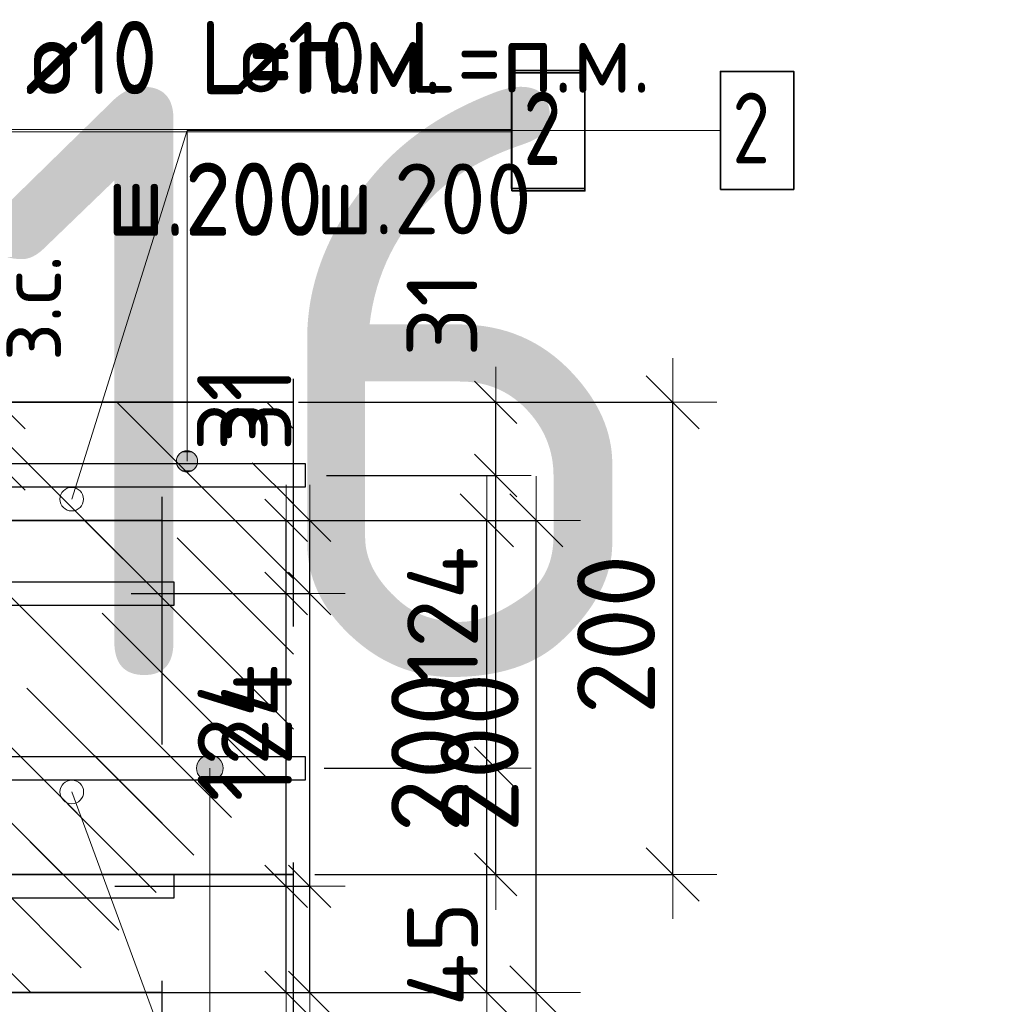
# Model space of a CAD drawing. Header units: metres. Extents: x -38 to 97, y -15 to 21.
# Tile 162 of 256: x 72.573 to 72.989, y 5.408 to 5.825. Entities that reach past the tile are written whole.
import ezdxf

# ---------------------------------------------------------------- set-up
doc = ezdxf.new("R2010")
doc.units = ezdxf.units.M
doc.header["$PDMODE"] = 65
doc.linetypes.add('______4', pattern=[0.135, 0.105, -0.03])
for name, color, linetype, lineweight in [('XR$3$Арм. стержнями верхней зоны', 180, 'Continuous', 35), ('XR$3$Арм. стержнями нижней зоны', 180, 'Continuous', 35), ('XR$3$Арм.стержн. Арматура края', 96, 'Continuous', 35), ('XR$3$Размерная линия (1)', 7, 'Continuous', 13), ('XR$3$Размерная линия_ общее', 7, 'Continuous', 13), ('XR$4$Арм. стержнями верхней зоны', 180, 'Continuous', 35), ('XR$4$Арм. стержнями нижней зоны', 180, 'Continuous', 35), ('XR$4$Арм.стержн. Арматура края', 96, 'Continuous', 35), ('XR$4$Размерная линия (1)', 7, 'Continuous', 13), ('XR$4$Размерная линия_ общее', 7, 'Continuous', 13), ('XR$5$Арм. стержнями верхней зоны', 180, 'Continuous', 35), ('XR$5$Арм. стержнями нижней зоны', 180, 'Continuous', 35), ('XR$5$Арм.стержн. Арматура края', 96, 'Continuous', 35), ('XR$5$Размерная линия (1)', 7, 'Continuous', 13), ('XR$5$Размерная линия_ общее', 7, 'Continuous', 13), ('XR$6$Текст_ примечание', 7, 'Continuous', 13)]:
    doc.layers.add(name, color=color, linetype=linetype, lineweight=lineweight)
doc.styles.add('ISOCPEUR', font='txt')
doc.dimstyles.new('DIMSTYLE_11', dxfattribs={"dimtxt": 0.033, "dimasz": 0.0375, "dimexe": 0, "dimexo": 0, "dimgap": 0.0165, "dimtad": 2, "dimdec": 0, "dimlfac": 1000, "dimrnd": 1, "dimzin": 12, "dimdsep": 46, "dimtxsty": 'ISOCPEUR', "dimblk1": 'ALL_ML_STRICH', "dimblk2": 'ALL_ML_STRICH', "dimsah": 1, "dimcen": 0, "dimclrd": 7, "dimclre": 256, "dimclrt": 7, "dimadec": 0, "dimazin": 0, "dimtfac": 1, "dimtdec": 0, "dimtix": 1, "dimtmove": 2, "dimatfit": 3, "dimfxl": 0, "dimtvp": 1.2, "dimtzin": 0, "dimlwd": 0, "dimlwe": -3, "dimarcsym": 0})
doc.dimstyles.new('DIMSTYLE_12', dxfattribs={"dimtxt": 0.03, "dimasz": 0.03, "dimexe": 0, "dimexo": 0, "dimgap": 0.015, "dimtad": 2, "dimdec": 0, "dimlfac": 1000, "dimrnd": 1, "dimzin": 12, "dimdsep": 46, "dimtxsty": 'ISOCPEUR', "dimblk1": 'ALL_ML_STRICH', "dimblk2": 'ALL_ML_STRICH', "dimsah": 1, "dimcen": 0, "dimclrd": 7, "dimclre": 256, "dimclrt": 7, "dimadec": 0, "dimazin": 0, "dimtfac": 1, "dimtdec": 0, "dimtix": 1, "dimtmove": 2, "dimatfit": 3, "dimfxl": 0, "dimtzin": 0, "dimlwd": 0, "dimlwe": -3, "dimarcsym": 0})
doc.dimstyles.new('DIMSTYLE_14', dxfattribs={"dimtxt": 0.03, "dimasz": 0.03, "dimexe": 0, "dimexo": 0, "dimgap": 0.015, "dimtad": 2, "dimdec": 0, "dimlfac": 1000, "dimrnd": 1, "dimzin": 12, "dimdsep": 46, "dimtxsty": 'ISOCPEUR', "dimblk1": 'ALL_ML_STRICH', "dimblk2": 'ALL_ML_STRICH', "dimsah": 1, "dimcen": 0, "dimclrd": 7, "dimclre": 256, "dimclrt": 7, "dimadec": 0, "dimazin": 0, "dimtfac": 1, "dimtdec": 0, "dimtix": 1, "dimtmove": 2, "dimatfit": 3, "dimfxl": 0, "dimtvp": 1.2, "dimtzin": 0, "dimlwd": 0, "dimlwe": -3, "dimarcsym": 0})
doc.dimstyles.new('DIMSTYLE_8', dxfattribs={"dimtxt": 0.033, "dimasz": 0.0375, "dimexe": 0, "dimexo": 0, "dimgap": 0.0165, "dimtad": 2, "dimdec": 0, "dimlfac": 1000, "dimrnd": 1, "dimzin": 12, "dimdsep": 46, "dimtxsty": 'ISOCPEUR', "dimblk1": 'ALL_ML_STRICH', "dimblk2": 'ALL_ML_STRICH', "dimsah": 1, "dimcen": 0, "dimclrd": 7, "dimclre": 256, "dimclrt": 7, "dimadec": 0, "dimazin": 0, "dimtfac": 1, "dimtdec": 0, "dimtix": 1, "dimtmove": 2, "dimatfit": 3, "dimfxl": 0, "dimtzin": 0, "dimlwd": 0, "dimlwe": -3, "dimarcsym": 0})
pattern_1 = [(135, (0, 0), (-0.031819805, -0.031819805), [0.4, -0.05, 0, -0.05]), (135, (-0.01591, -0.01591), (-0.031819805, -0.031819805), [0.8, -0.1, 0.1, -0.1])]

# ---------------------------------------------------------------- blocks, each defined once
blk = doc.blocks.new('ALL_ML_STRICH')
at = {"color": 0, "linetype": 'ByBlock', "lineweight": -2}
for p, q in [((0, -0.5), (0, 0.5)), ((-0.3, -0.3), (0.3, 0.3)), ((-1, 0), (0.5, 0))]:
    blk.add_line(p, q, dxfattribs=at)
blk = doc.blocks.new('*D86')
at = {"layer": 'DEFPOINTS', "color": 7, "linetype": 'Continuous', "lineweight": 13, "transparency": 33554687}
for p in [(72.67772, 5.66307), (72.67772, 5.46307), (72.84927, 5.46307)]:
    blk.add_point(p, dxfattribs=at)
at = {"layer": 'XR$3$Размерная линия_ общее', "color": 253, "linetype": 'Continuous', "lineweight": -2, "true_color": 0xa0a0a0, "transparency": 33554687}
for p, q in [((72.69772, 5.66307), (72.84927, 5.66307)), ((72.69772, 5.46307), (72.84927, 5.46307))]:
    blk.add_line(p, q, dxfattribs=at)
at = {"layer": 'XR$3$Размерная линия_ общее', "color": 7, "linetype": 'Continuous', "lineweight": -2, "transparency": 33554687}
blk.add_line((72.84927, 5.46307), (72.84927, 5.66307), dxfattribs=at)
at = {"layer": 'XR$3$Размерная линия_ общее', "color": 7, "linetype": 'Continuous', "lineweight": 13, "transparency": 33554687, "xscale": 0.0375, "yscale": 0.0375, "zscale": 0.0375}
for p, rotation in [((72.84927, 5.66307), 90), ((72.84927, 5.46307), 270)]:
    blk.add_blockref('ALL_ML_STRICH', p, dxfattribs=dict(at, rotation=rotation))
at = {"layer": 'XR$3$Размерная линия_ общее', "color": 7, "linetype": 'Continuous', "lineweight": 13, "transparency": 33554687, "insert": (72.82527, 5.56472), "char_height": 0.033, "width": 0.099, "attachment_point": 5, "rotation": 90, "style": 'ISOCPEUR'}
blk.add_mtext('\\A1;{200}', dxfattribs=at)
blk = doc.blocks.new('*D148')
at = {"layer": 'DEFPOINTS', "color": 7, "linetype": 'Continuous', "lineweight": 13, "transparency": 33554687}
for p in [(72.52365, 5.66307), (72.52365, 5.63707), (72.56364, 5.63707)]:
    blk.add_point(p, dxfattribs=at)
at = {"layer": 'XR$3$Размерная линия_ общее', "color": 253, "linetype": 'Continuous', "lineweight": -2, "true_color": 0xa0a0a0, "transparency": 33554687}
for p, q in [((72.54365, 5.66307), (72.56364, 5.66307)), ((72.54365, 5.63707), (72.56364, 5.63707))]:
    blk.add_line(p, q, dxfattribs=at)
at = {"layer": 'XR$3$Размерная линия_ общее', "color": 7, "linetype": 'Continuous', "lineweight": -2, "transparency": 33554687}
blk.add_line((72.56364, 5.63707), (72.56364, 5.66307), dxfattribs=at)
at = {"layer": 'XR$3$Размерная линия_ общее', "color": 7, "linetype": 'Continuous', "lineweight": 13, "transparency": 33554687, "xscale": 0.0375, "yscale": 0.0375, "zscale": 0.0375}
for p, rotation in [((72.56364, 5.66307), 90), ((72.56364, 5.63707), 270)]:
    blk.add_blockref('ALL_ML_STRICH', p, dxfattribs=dict(at, rotation=rotation))
at = {"layer": 'XR$3$Размерная линия_ общее', "color": 7, "linetype": 'Continuous', "lineweight": 13, "transparency": 33554687, "insert": (72.56317, 5.68043), "char_height": 0.027, "width": 0.00135, "attachment_point": 1, "rotation": 90, "line_spacing_factor": 0.60241, "style": 'ISOCPEUR'}
blk.add_mtext('з.с.', dxfattribs=at)
at = {"layer": 'XR$3$Размерная линия_ общее', "color": 7, "linetype": 'Continuous', "lineweight": 13, "transparency": 33554687, "insert": (72.53964, 5.70079), "char_height": 0.033, "width": 0.066, "attachment_point": 5, "rotation": 90, "style": 'ISOCPEUR'}
blk.add_mtext('\\A1;{26}', dxfattribs=at)
blk = doc.blocks.new('*D207')
at = {"layer": 'DEFPOINTS', "color": 7, "linetype": 'Continuous', "lineweight": 13, "transparency": 33554687}
for p in [(72.6816, 5.50807), (72.69445, 5.46307), (72.77427, 5.46307)]:
    blk.add_point(p, dxfattribs=at)
at = {"layer": 'XR$3$Размерная линия (1)', "color": 9, "linetype": 'Continuous', "lineweight": -2, "true_color": 0xc7c7c7, "transparency": 33554687}
for p, q in [((72.7016, 5.50807), (72.77427, 5.50807)), ((72.71445, 5.46307), (72.77427, 5.46307))]:
    blk.add_line(p, q, dxfattribs=at)
at = {"layer": 'XR$3$Размерная линия (1)', "color": 7, "linetype": 'Continuous', "lineweight": -2, "transparency": 33554687}
blk.add_line((72.77427, 5.46307), (72.77427, 5.50807), dxfattribs=at)
at = {"layer": 'XR$3$Размерная линия (1)', "color": 7, "linetype": 'Continuous', "lineweight": 13, "transparency": 33554687, "xscale": 0.03, "yscale": 0.03, "zscale": 0.03}
for p, rotation in [((72.77427, 5.50807), 90), ((72.77427, 5.46307), 270)]:
    blk.add_blockref('ALL_ML_STRICH', p, dxfattribs=dict(at, rotation=rotation))
at = {"layer": 'XR$3$Размерная линия (1)', "color": 7, "linetype": 'Continuous', "lineweight": 13, "transparency": 33554687, "insert": (72.75176, 5.42931), "char_height": 0.03, "width": 0.06, "attachment_point": 5, "rotation": 90, "style": 'ISOCPEUR'}
blk.add_mtext('\\A1;{45}', dxfattribs=at)
blk = doc.blocks.new('*D208')
at = {"layer": 'DEFPOINTS', "color": 7, "linetype": 'Continuous', "lineweight": 13, "transparency": 33554687}
for p in [(72.68263, 5.63207), (72.6816, 5.50807), (72.77427, 5.50807)]:
    blk.add_point(p, dxfattribs=at)
at = {"layer": 'XR$3$Размерная линия (1)', "color": 9, "linetype": 'Continuous', "lineweight": -2, "true_color": 0xc7c7c7, "transparency": 33554687}
for p, q in [((72.70263, 5.63207), (72.77427, 5.63207)), ((72.7016, 5.50807), (72.77427, 5.50807))]:
    blk.add_line(p, q, dxfattribs=at)
at = {"layer": 'XR$3$Размерная линия (1)', "color": 7, "linetype": 'Continuous', "lineweight": -2, "transparency": 33554687}
blk.add_line((72.77427, 5.50807), (72.77427, 5.63207), dxfattribs=at)
at = {"layer": 'XR$3$Размерная линия (1)', "color": 7, "linetype": 'Continuous', "lineweight": 13, "transparency": 33554687, "xscale": 0.03, "yscale": 0.03, "zscale": 0.03}
for p, rotation in [((72.77427, 5.63207), 90), ((72.77427, 5.50807), 270)]:
    blk.add_blockref('ALL_ML_STRICH', p, dxfattribs=dict(at, rotation=rotation))
at = {"layer": 'XR$3$Размерная линия (1)', "color": 7, "linetype": 'Continuous', "lineweight": 13, "transparency": 33554687, "insert": (72.75177, 5.57307), "char_height": 0.03, "width": 0.09, "attachment_point": 5, "rotation": 90, "style": 'ISOCPEUR'}
blk.add_mtext('\\A1;{124}', dxfattribs=at)
blk = doc.blocks.new('*D209')
at = {"layer": 'DEFPOINTS', "color": 7, "linetype": 'Continuous', "lineweight": 13, "transparency": 33554687}
for p in [(72.67076, 5.66307), (72.68263, 5.63207), (72.77427, 5.63207)]:
    blk.add_point(p, dxfattribs=at)
at = {"layer": 'XR$3$Размерная линия (1)', "color": 9, "linetype": 'Continuous', "lineweight": -2, "true_color": 0xc7c7c7, "transparency": 33554687}
for p, q in [((72.69076, 5.66307), (72.77427, 5.66307)), ((72.70263, 5.63207), (72.77427, 5.63207))]:
    blk.add_line(p, q, dxfattribs=at)
at = {"layer": 'XR$3$Размерная линия (1)', "color": 7, "linetype": 'Continuous', "lineweight": -2, "transparency": 33554687}
blk.add_line((72.77427, 5.63207), (72.77427, 5.66307), dxfattribs=at)
at = {"layer": 'XR$3$Размерная линия (1)', "color": 7, "linetype": 'Continuous', "lineweight": 13, "transparency": 33554687, "xscale": 0.03, "yscale": 0.03, "zscale": 0.03}
for p, rotation in [((72.77427, 5.66307), 90), ((72.77427, 5.63207), 270)]:
    blk.add_blockref('ALL_ML_STRICH', p, dxfattribs=dict(at, rotation=rotation))
at = {"layer": 'XR$3$Размерная линия (1)', "color": 7, "linetype": 'Continuous', "lineweight": 13, "transparency": 33554687, "insert": (72.75153, 5.70036), "char_height": 0.03, "width": 0.06, "attachment_point": 5, "rotation": 90, "style": 'ISOCPEUR'}
blk.add_mtext('\\A1;{31}', dxfattribs=at)
blk = doc.blocks.new('*D499')
at = {"layer": 'DEFPOINTS', "color": 7, "linetype": 'Continuous', "lineweight": 13, "transparency": 33554687}
for p in [(72.59895, 5.61305), (72.59895, 5.41305), (72.7705, 5.41305)]:
    blk.add_point(p, dxfattribs=at)
at = {"layer": 'XR$4$Размерная линия_ общее', "color": 253, "linetype": 'Continuous', "lineweight": -2, "true_color": 0xa0a0a0, "transparency": 33554687}
for p, q in [((72.61895, 5.61305), (72.7705, 5.61305)), ((72.61895, 5.41305), (72.7705, 5.41305))]:
    blk.add_line(p, q, dxfattribs=at)
at = {"layer": 'XR$4$Размерная линия_ общее', "color": 7, "linetype": 'Continuous', "lineweight": -2, "transparency": 33554687}
blk.add_line((72.7705, 5.41305), (72.7705, 5.61305), dxfattribs=at)
at = {"layer": 'XR$4$Размерная линия_ общее', "color": 7, "linetype": 'Continuous', "lineweight": 13, "transparency": 33554687, "xscale": 0.0375, "yscale": 0.0375, "zscale": 0.0375}
for p, rotation in [((72.7705, 5.61305), 90), ((72.7705, 5.41305), 270)]:
    blk.add_blockref('ALL_ML_STRICH', p, dxfattribs=dict(at, rotation=rotation))
at = {"layer": 'XR$4$Размерная линия_ общее', "color": 7, "linetype": 'Continuous', "lineweight": 13, "transparency": 33554687, "insert": (72.7465, 5.5147), "char_height": 0.033, "width": 0.099, "attachment_point": 5, "rotation": 90, "style": 'ISOCPEUR'}
blk.add_mtext('\\A1;{200}', dxfattribs=at)
blk = doc.blocks.new('*D501')
at = {"layer": 'DEFPOINTS', "color": 7, "linetype": 'Continuous', "lineweight": 13, "transparency": 33554687}
for p in [(72.60284, 5.45805), (72.61569, 5.41305), (72.6955, 5.41305)]:
    blk.add_point(p, dxfattribs=at)
at = {"layer": 'XR$4$Размерная линия (1)', "color": 9, "linetype": 'Continuous', "lineweight": -2, "true_color": 0xc7c7c7, "transparency": 33554687}
for p, q in [((72.62284, 5.45805), (72.6955, 5.45805)), ((72.63569, 5.41305), (72.6955, 5.41305))]:
    blk.add_line(p, q, dxfattribs=at)
at = {"layer": 'XR$4$Размерная линия (1)', "color": 7, "linetype": 'Continuous', "lineweight": -2, "transparency": 33554687}
blk.add_line((72.6955, 5.41305), (72.6955, 5.45805), dxfattribs=at)
at = {"layer": 'XR$4$Размерная линия (1)', "color": 7, "linetype": 'Continuous', "lineweight": 13, "transparency": 33554687, "xscale": 0.03, "yscale": 0.03, "zscale": 0.03}
for p, rotation in [((72.6955, 5.45805), 90), ((72.6955, 5.41305), 270)]:
    blk.add_blockref('ALL_ML_STRICH', p, dxfattribs=dict(at, rotation=rotation))
at = {"layer": 'XR$4$Размерная линия (1)', "color": 7, "linetype": 'Continuous', "lineweight": 13, "transparency": 33554687, "insert": (72.67264, 5.37731), "char_height": 0.03, "width": 0.06, "attachment_point": 5, "rotation": 90, "style": 'ISOCPEUR'}
blk.add_mtext('\\A1;{45}', dxfattribs=at)
blk = doc.blocks.new('*D502')
at = {"layer": 'DEFPOINTS', "color": 7, "linetype": 'Continuous', "lineweight": 13, "transparency": 33554687}
for p in [(72.60986, 5.58205), (72.60284, 5.45805), (72.6955, 5.45805)]:
    blk.add_point(p, dxfattribs=at)
at = {"layer": 'XR$4$Размерная линия (1)', "color": 9, "linetype": 'Continuous', "lineweight": -2, "true_color": 0xc7c7c7, "transparency": 33554687}
for p, q in [((72.62986, 5.58205), (72.6955, 5.58205)), ((72.62284, 5.45805), (72.6955, 5.45805))]:
    blk.add_line(p, q, dxfattribs=at)
at = {"layer": 'XR$4$Размерная линия (1)', "color": 7, "linetype": 'Continuous', "lineweight": -2, "transparency": 33554687}
blk.add_line((72.6955, 5.45805), (72.6955, 5.58205), dxfattribs=at)
at = {"layer": 'XR$4$Размерная линия (1)', "color": 7, "linetype": 'Continuous', "lineweight": 13, "transparency": 33554687, "xscale": 0.03, "yscale": 0.03, "zscale": 0.03}
for p, rotation in [((72.6955, 5.58205), 90), ((72.6955, 5.45805), 270)]:
    blk.add_blockref('ALL_ML_STRICH', p, dxfattribs=dict(at, rotation=rotation))
at = {"layer": 'XR$4$Размерная линия (1)', "color": 7, "linetype": 'Continuous', "lineweight": 13, "transparency": 33554687, "insert": (72.673, 5.52305), "char_height": 0.03, "width": 0.09, "attachment_point": 5, "rotation": 90, "style": 'ISOCPEUR'}
blk.add_mtext('\\A1;{124}', dxfattribs=at)
blk = doc.blocks.new('*D503')
at = {"layer": 'DEFPOINTS', "color": 7, "linetype": 'Continuous', "lineweight": 13, "transparency": 33554687}
for p in [(72.59199, 5.61305), (72.60986, 5.58205), (72.6955, 5.58205)]:
    blk.add_point(p, dxfattribs=at)
at = {"layer": 'XR$4$Размерная линия (1)', "color": 9, "linetype": 'Continuous', "lineweight": -2, "true_color": 0xc7c7c7, "transparency": 33554687}
for p, q in [((72.61199, 5.61305), (72.6955, 5.61305)), ((72.62986, 5.58205), (72.6955, 5.58205))]:
    blk.add_line(p, q, dxfattribs=at)
at = {"layer": 'XR$4$Размерная линия (1)', "color": 7, "linetype": 'Continuous', "lineweight": -2, "transparency": 33554687}
blk.add_line((72.6955, 5.58205), (72.6955, 5.61305), dxfattribs=at)
at = {"layer": 'XR$4$Размерная линия (1)', "color": 7, "linetype": 'Continuous', "lineweight": 13, "transparency": 33554687, "xscale": 0.03, "yscale": 0.03, "zscale": 0.03}
for p, rotation in [((72.6955, 5.61305), 90), ((72.6955, 5.58205), 270)]:
    blk.add_blockref('ALL_ML_STRICH', p, dxfattribs=dict(at, rotation=rotation))
at = {"layer": 'XR$4$Размерная линия (1)', "color": 7, "linetype": 'Continuous', "lineweight": 13, "transparency": 33554687, "insert": (72.67276, 5.66034), "char_height": 0.03, "width": 0.06, "attachment_point": 5, "rotation": 90, "style": 'ISOCPEUR'}
blk.add_mtext('\\A1;{31}', dxfattribs=at)
blk = doc.blocks.new('*D598')
at = {"layer": 'DEFPOINTS', "color": 7, "linetype": 'Continuous', "lineweight": 13, "transparency": 33554687}
for p in [(72.61991, 5.61305), (72.61991, 5.41305), (72.79146, 5.41305)]:
    blk.add_point(p, dxfattribs=at)
at = {"layer": 'XR$5$Размерная линия_ общее', "color": 253, "linetype": 'Continuous', "lineweight": -2, "true_color": 0xa0a0a0, "transparency": 33554687}
for p, q in [((72.63991, 5.61305), (72.79146, 5.61305)), ((72.63991, 5.41305), (72.79146, 5.41305))]:
    blk.add_line(p, q, dxfattribs=at)
at = {"layer": 'XR$5$Размерная линия_ общее', "color": 7, "linetype": 'Continuous', "lineweight": -2, "transparency": 33554687}
blk.add_line((72.79146, 5.41305), (72.79146, 5.61305), dxfattribs=at)
at = {"layer": 'XR$5$Размерная линия_ общее', "color": 7, "linetype": 'Continuous', "lineweight": 13, "transparency": 33554687, "xscale": 0.0375, "yscale": 0.0375, "zscale": 0.0375}
for p, rotation in [((72.79146, 5.61305), 90), ((72.79146, 5.41305), 270)]:
    blk.add_blockref('ALL_ML_STRICH', p, dxfattribs=dict(at, rotation=rotation))
at = {"layer": 'XR$5$Размерная линия_ общее', "color": 7, "linetype": 'Continuous', "lineweight": 13, "transparency": 33554687, "insert": (72.76746, 5.5147), "char_height": 0.033, "width": 0.099, "attachment_point": 5, "rotation": 90, "style": 'ISOCPEUR'}
blk.add_mtext('\\A1;{200}', dxfattribs=at)
blk = doc.blocks.new('*D720')
at = {"layer": 'DEFPOINTS', "color": 7, "linetype": 'Continuous', "lineweight": 13, "transparency": 33554687}
for p in [(72.59287, 5.45805), (72.60572, 5.41305), (72.68553, 5.41305)]:
    blk.add_point(p, dxfattribs=at)
at = {"layer": 'XR$5$Размерная линия (1)', "color": 9, "linetype": 'Continuous', "lineweight": -2, "true_color": 0xc7c7c7, "transparency": 33554687}
for p, q in [((72.61287, 5.45805), (72.68553, 5.45805)), ((72.62572, 5.41305), (72.68553, 5.41305))]:
    blk.add_line(p, q, dxfattribs=at)
at = {"layer": 'XR$5$Размерная линия (1)', "color": 7, "linetype": 'Continuous', "lineweight": -2, "transparency": 33554687}
blk.add_line((72.68553, 5.41305), (72.68553, 5.45805), dxfattribs=at)
at = {"layer": 'XR$5$Размерная линия (1)', "color": 7, "linetype": 'Continuous', "lineweight": 13, "transparency": 33554687, "xscale": 0.03, "yscale": 0.03, "zscale": 0.03}
for p, rotation in [((72.68553, 5.45805), 90), ((72.68553, 5.41305), 270)]:
    blk.add_blockref('ALL_ML_STRICH', p, dxfattribs=dict(at, rotation=rotation))
at = {"layer": 'XR$5$Размерная линия (1)', "color": 7, "linetype": 'Continuous', "lineweight": 13, "transparency": 33554687, "insert": (72.66267, 5.37731), "char_height": 0.03, "width": 0.06, "attachment_point": 5, "rotation": 90, "style": 'ISOCPEUR'}
blk.add_mtext('\\A1;{45}', dxfattribs=at)
blk = doc.blocks.new('*D721')
at = {"layer": 'DEFPOINTS', "color": 7, "linetype": 'Continuous', "lineweight": 13, "transparency": 33554687}
for p in [(72.5999, 5.58205), (72.59287, 5.45805), (72.68553, 5.45805)]:
    blk.add_point(p, dxfattribs=at)
at = {"layer": 'XR$5$Размерная линия (1)', "color": 9, "linetype": 'Continuous', "lineweight": -2, "true_color": 0xc7c7c7, "transparency": 33554687}
for p, q in [((72.6199, 5.58205), (72.68553, 5.58205)), ((72.61287, 5.45805), (72.68553, 5.45805))]:
    blk.add_line(p, q, dxfattribs=at)
at = {"layer": 'XR$5$Размерная линия (1)', "color": 7, "linetype": 'Continuous', "lineweight": -2, "transparency": 33554687}
blk.add_line((72.68553, 5.45805), (72.68553, 5.58205), dxfattribs=at)
at = {"layer": 'XR$5$Размерная линия (1)', "color": 7, "linetype": 'Continuous', "lineweight": 13, "transparency": 33554687, "xscale": 0.03, "yscale": 0.03, "zscale": 0.03}
for p, rotation in [((72.68553, 5.58205), 90), ((72.68553, 5.45805), 270)]:
    blk.add_blockref('ALL_ML_STRICH', p, dxfattribs=dict(at, rotation=rotation))
at = {"layer": 'XR$5$Размерная линия (1)', "color": 7, "linetype": 'Continuous', "lineweight": 13, "transparency": 33554687, "insert": (72.66303, 5.52305), "char_height": 0.03, "width": 0.09, "attachment_point": 5, "rotation": 90, "style": 'ISOCPEUR'}
blk.add_mtext('\\A1;{124}', dxfattribs=at)
blk = doc.blocks.new('*D722')
at = {"layer": 'DEFPOINTS', "color": 7, "linetype": 'Continuous', "lineweight": 13, "transparency": 33554687}
for p in [(72.58203, 5.61305), (72.5999, 5.58205), (72.68553, 5.58205)]:
    blk.add_point(p, dxfattribs=at)
at = {"layer": 'XR$5$Размерная линия (1)', "color": 9, "linetype": 'Continuous', "lineweight": -2, "true_color": 0xc7c7c7, "transparency": 33554687}
for p, q in [((72.60203, 5.61305), (72.68553, 5.61305)), ((72.6199, 5.58205), (72.68553, 5.58205))]:
    blk.add_line(p, q, dxfattribs=at)
at = {"layer": 'XR$5$Размерная линия (1)', "color": 7, "linetype": 'Continuous', "lineweight": -2, "transparency": 33554687}
blk.add_line((72.68553, 5.58205), (72.68553, 5.61305), dxfattribs=at)
at = {"layer": 'XR$5$Размерная линия (1)', "color": 7, "linetype": 'Continuous', "lineweight": 13, "transparency": 33554687, "xscale": 0.03, "yscale": 0.03, "zscale": 0.03}
for p, rotation in [((72.68553, 5.61305), 90), ((72.68553, 5.58205), 270)]:
    blk.add_blockref('ALL_ML_STRICH', p, dxfattribs=dict(at, rotation=rotation))
at = {"layer": 'XR$5$Размерная линия (1)', "color": 7, "linetype": 'Continuous', "lineweight": 13, "transparency": 33554687, "insert": (72.66279, 5.66034), "char_height": 0.03, "width": 0.06, "attachment_point": 5, "rotation": 90, "style": 'ISOCPEUR'}
blk.add_mtext('\\A1;{31}', dxfattribs=at)

msp = doc.modelspace()

# ---------------------------------------------------------------- hatches: boundary and pattern name
at = {"linetype": 'Continuous', "lineweight": 25, "transparency": 33554687}
h = msp.add_hatch(dxfattribs=at)
h.set_pattern_fill('__________540', scale=0.015, style=0, pattern_type=2)
h.set_pattern_definition(pattern_1)
h.paths.add_polyline_path([(72.5447, 5.66307), (72.5447, 5.46307), (72.68855, 5.46307), (72.68855, 5.66307)], flags=0)
at = {"linetype": 'Continuous', "lineweight": 13, "transparency": 33554687}
h = msp.add_hatch(dxfattribs=at)
h.set_pattern_fill('__________540', scale=0.015, style=0, pattern_type=2)
h.set_pattern_definition(pattern_1)
h.paths.add_polyline_path([(72.20078, 5.61305), (72.20078, 5.41305), (72.63295, 5.41305), (72.63295, 5.61305)], flags=0)
h = msp.add_hatch(dxfattribs=at)
h.set_pattern_fill('__________540', scale=0.015, style=0, pattern_type=2)
h.set_pattern_definition(pattern_1)
h.paths.add_polyline_path([(72.20078, 5.61305), (72.20078, 5.41305), (72.63295, 5.41305), (72.63295, 5.61305)], flags=0)
at = {"layer": 'XR$3$Арм. стержнями верхней зоны', "linetype": 'Continuous', "lineweight": 13, "transparency": 33554687}
for points in [[(72.64738, 5.64032), (72.63964, 5.64032), (72.63901, 5.63807)], [(72.64738, 5.64032), (72.63901, 5.63807), (72.64801, 5.63807)], [(72.64576, 5.64194), (72.64126, 5.64194), (72.63964, 5.64032)], [(72.64576, 5.64194), (72.63964, 5.64032), (72.64738, 5.64032)], [(72.64126, 5.64194), (72.64576, 5.64194), (72.64351, 5.64257)], [(72.64801, 5.63807), (72.63901, 5.63807), (72.63964, 5.63582)], [(72.64801, 5.63807), (72.63964, 5.63582), (72.64738, 5.63582)], [(72.64738, 5.63582), (72.63964, 5.63582), (72.64126, 5.6342)], [(72.64738, 5.63582), (72.64126, 5.6342), (72.64576, 5.6342)], [(72.64576, 5.6342), (72.64126, 5.6342), (72.64351, 5.63357)]]:
    msp.add_hatch(color=7, dxfattribs=at).paths.add_polyline_path(points)
at = {"layer": 'XR$3$Арм. стержнями нижней зоны', "linetype": 'Continuous', "lineweight": 13, "transparency": 33554687}
for points in [[(72.65036, 5.5129), (72.65598, 5.5129), (72.65317, 5.51369)], [(72.64755, 5.50807), (72.6588, 5.50807), (72.65801, 5.51088)], [(72.64755, 5.50807), (72.65801, 5.51088), (72.64833, 5.51088)], [(72.64833, 5.51088), (72.65801, 5.51088), (72.65598, 5.5129)], [(72.64833, 5.51088), (72.65598, 5.5129), (72.65036, 5.5129)], [(72.64833, 5.50525), (72.6588, 5.50807), (72.64755, 5.50807)], [(72.64833, 5.50525), (72.65801, 5.50525), (72.6588, 5.50807)], [(72.65036, 5.50323), (72.65801, 5.50525), (72.64833, 5.50525)], [(72.65036, 5.50323), (72.65598, 5.50323), (72.65801, 5.50525)], [(72.65598, 5.50323), (72.65036, 5.50323), (72.65317, 5.50244)]]:
    msp.add_hatch(color=7, dxfattribs=at).paths.add_polyline_path(points)

# ---------------------------------------------------------------- linework, layer by layer
at = {"color": 7, "linetype": 'Continuous', "lineweight": 13, "transparency": 33554687}
for p, q in [((72.59466, 5.62202), (72.64351, 5.77823)), ((72.5947, 5.49802), (72.65317, 5.33949))]:
    msp.add_line(p, q, dxfattribs=at)
at = {"color": 7, "linetype": '______4', "lineweight": 25, "transparency": 33554687}
for p, q in [((72.68855, 5.36307), (72.68855, 5.76307)), ((72.63295, 5.31305), (72.63295, 5.71305)), ((72.63295, 5.31305), (72.63295, 5.71305))]:
    msp.add_line(p, q, dxfattribs=at)
at = {"color": 7, "linetype": 'Continuous', "lineweight": 35, "transparency": 33554687}
for p, q in [((72.68855, 5.66307), (72.5447, 5.66307)), ((72.63295, 5.61305), (72.20078, 5.61305)), ((72.63295, 5.61305), (72.20078, 5.61305)), ((72.5447, 5.46307), (72.68855, 5.46307)), ((72.45078, 5.41305), (72.63295, 5.41305)), ((72.45078, 5.41305), (72.63295, 5.41305))]:
    msp.add_line(p, q, dxfattribs=at)
at = {"color": 7, "linetype": 'Continuous', "lineweight": 13, "transparency": 33554687}
for centre in [(72.59466, 5.62202), (72.5947, 5.49802)]:
    msp.add_circle(centre, 0.005, dxfattribs=at)
at = {"layer": 'XR$3$Арм. стержнями верхней зоны', "color": 7, "linetype": 'Continuous', "lineweight": 13, "transparency": 33554687}
for p, q in [((72.64351, 5.77823), (72.86951, 5.77823)), ((72.64351, 5.77823), (72.64351, 5.63807)), ((72.64351, 5.64257), (72.64351, 5.64257)), ((72.63901, 5.63807), (72.63901, 5.63807)), ((72.64801, 5.63807), (72.64801, 5.63807)), ((72.64351, 5.63357), (72.64351, 5.63357))]:
    msp.add_line(p, q, dxfattribs=at)
at = {"layer": 'XR$3$Арм. стержнями верхней зоны', "color": 7, "linetype": 'Continuous', "lineweight": 35, "transparency": 33554687}
msp.add_lwpolyline([(72.86951, 5.75323), (72.90051, 5.75323), (72.90051, 5.80323), (72.86951, 5.80323), (72.86951, 5.75323)], dxfattribs=at)
at = {"layer": 'XR$3$Арм. стержнями верхней зоны', "color": 4, "linetype": 'Continuous', "lineweight": 25, "transparency": 33554687}
msp.add_lwpolyline([(72.3197, 5.63707), (72.69355, 5.63707), (72.69355, 5.62707), (72.3197, 5.62707), (72.3197, 5.63707)], dxfattribs=at)
at = {"layer": 'XR$3$Арм. стержнями верхней зоны', "color": 7, "linetype": 'Continuous', "lineweight": 13, "transparency": 33554687}
msp.add_circle((72.64351, 5.63807), 0.0045, dxfattribs=at)
at = {"layer": 'XR$3$Арм. стержнями нижней зоны', "color": 7, "linetype": 'Continuous', "lineweight": 13, "transparency": 33554687}
for p, q in [((72.65317, 5.51369), (72.65317, 5.51369)), ((72.64755, 5.50807), (72.64755, 5.50807)), ((72.65317, 5.33949), (72.65317, 5.50807)), ((72.6588, 5.50807), (72.6588, 5.50807)), ((72.65317, 5.50244), (72.65317, 5.50244))]:
    msp.add_line(p, q, dxfattribs=at)
at = {"layer": 'XR$3$Арм. стержнями нижней зоны', "color": 4, "linetype": 'Continuous', "lineweight": 25, "transparency": 33554687}
msp.add_lwpolyline([(72.3197, 5.51307), (72.69355, 5.51307), (72.69355, 5.50307), (72.3197, 5.50307), (72.3197, 5.51307)], dxfattribs=at)
at = {"layer": 'XR$3$Арм. стержнями нижней зоны', "color": 7, "linetype": 'Continuous', "lineweight": 13, "transparency": 33554687}
msp.add_circle((72.65317, 5.50807), 0.00563, dxfattribs=at)
at = {"layer": 'XR$3$Арм.стержн. Арматура края', "color": 4, "linetype": 'Continuous', "lineweight": 25, "transparency": 33554687}
for points in [[(72.35299, 5.63707), (72.69355, 5.63707), (72.69355, 5.62707)], [(72.69355, 5.62707), (72.35368, 5.62707)], [(72.35368, 5.51307), (72.69355, 5.51307), (72.69355, 5.50307), (72.35299, 5.50307)]]:
    msp.add_lwpolyline(points, dxfattribs=at)
at = {"layer": 'XR$4$Арм. стержнями верхней зоны', "color": 7, "linetype": 'Continuous', "lineweight": 13, "transparency": 33554687}
msp.add_line((72.55503, 5.7786), (72.78103, 5.7786), dxfattribs=at)
at = {"layer": 'XR$4$Арм. стержнями верхней зоны', "color": 7, "linetype": 'Continuous', "lineweight": 35, "transparency": 33554687}
msp.add_lwpolyline([(72.78103, 5.7536), (72.81203, 5.7536), (72.81203, 5.8036), (72.78103, 5.8036), (72.78103, 5.7536)], dxfattribs=at)
at = {"layer": 'XR$4$Арм. стержнями верхней зоны', "color": 4, "linetype": 'Continuous', "lineweight": 25, "transparency": 33554687}
msp.add_lwpolyline([(72.22578, 5.58705), (72.63795, 5.58705), (72.63795, 5.57705), (72.22578, 5.57705), (72.22578, 5.58705)], dxfattribs=at)
at = {"layer": 'XR$4$Арм. стержнями нижней зоны', "color": 4, "linetype": 'Continuous', "lineweight": 25, "transparency": 33554687}
msp.add_lwpolyline([(72.22578, 5.46305), (72.63795, 5.46305), (72.63795, 5.45305), (72.22578, 5.45305), (72.22578, 5.46305)], dxfattribs=at)
at = {"layer": 'XR$4$Арм.стержн. Арматура края', "color": 4, "linetype": 'Continuous', "lineweight": 25, "transparency": 33554687}
for points in [[(72.25434, 5.58705), (72.63795, 5.58705), (72.63795, 5.57705), (72.25504, 5.57705)], [(72.25504, 5.46305), (72.63795, 5.46305), (72.63795, 5.45305)], [(72.63795, 5.45305), (72.25434, 5.45305)]]:
    msp.add_lwpolyline(points, dxfattribs=at)
at = {"layer": 'XR$5$Арм. стержнями верхней зоны', "color": 7, "linetype": 'Continuous', "lineweight": 13, "transparency": 33554687}
msp.add_line((72.55507, 5.77758), (72.78107, 5.77758), dxfattribs=at)
at = {"layer": 'XR$5$Арм. стержнями верхней зоны', "color": 7, "linetype": 'Continuous', "lineweight": 35, "transparency": 33554687}
msp.add_lwpolyline([(72.78107, 5.75258), (72.81207, 5.75258), (72.81207, 5.80258), (72.78107, 5.80258), (72.78107, 5.75258)], dxfattribs=at)
at = {"layer": 'XR$5$Арм. стержнями верхней зоны', "color": 4, "linetype": 'Continuous', "lineweight": 25, "transparency": 33554687}
msp.add_lwpolyline([(72.22578, 5.58705), (72.63795, 5.58705), (72.63795, 5.57705), (72.22578, 5.57705), (72.22578, 5.58705)], dxfattribs=at)
at = {"layer": 'XR$5$Арм. стержнями нижней зоны', "color": 4, "linetype": 'Continuous', "lineweight": 25, "transparency": 33554687}
msp.add_lwpolyline([(72.22578, 5.46305), (72.63795, 5.46305), (72.63795, 5.45305), (72.22578, 5.45305), (72.22578, 5.46305)], dxfattribs=at)
at = {"layer": 'XR$5$Арм.стержн. Арматура края', "color": 4, "linetype": 'Continuous', "lineweight": 25, "transparency": 33554687}
for points in [[(72.25434, 5.58705), (72.63795, 5.58705), (72.63795, 5.57705), (72.25504, 5.57705)], [(72.25504, 5.46305), (72.63795, 5.46305), (72.63795, 5.45305)], [(72.63795, 5.45305), (72.25434, 5.45305)]]:
    msp.add_lwpolyline(points, dxfattribs=at)

# ---------------------------------------------------------------- texts
at = {"layer": 'XR$3$Арм. стержнями верхней зоны', "color": 7, "linetype": 'Continuous', "lineweight": 25, "transparency": 33554687, "char_height": 0.03, "attachment_point": 7, "style": 'ISOCPEUR'}
for s, insert, width in [('\\W0.94;ø10 L=п.м.', (72.66351, 5.79423), 0.1999832), ('\\W0.78;2', (72.87451, 5.76423), 0.0326407), ('\\W0.95;ш.200 ', (72.69801, 5.73423), 0.1311997)]:
    msp.add_mtext(s, dxfattribs=dict(at, insert=insert, width=width))
at = {"layer": 'XR$4$Арм. стержнями верхней зоны', "color": 7, "linetype": 'Continuous', "lineweight": 25, "transparency": 33554687, "char_height": 0.03, "attachment_point": 7, "style": 'ISOCPEUR'}
for s, insert, width in [('\\W0.94;ø10 L=п.м.', (72.57503, 5.7946), 0.1999832), ('\\W0.78;2', (72.78603, 5.7646), 0.0326407), ('\\W0.95;ш.200 ', (72.60953, 5.7346), 0.1311997)]:
    msp.add_mtext(s, dxfattribs=dict(at, insert=insert, width=width))
at = {"layer": 'XR$5$Арм. стержнями верхней зоны', "color": 7, "linetype": 'Continuous', "lineweight": 25, "transparency": 33554687, "char_height": 0.03, "attachment_point": 7, "style": 'ISOCPEUR'}
for s, insert, width in [('\\W0.94;ø10 L=п.м.', (72.57507, 5.79358), 0.1999832), ('\\W0.78;2', (72.78607, 5.76358), 0.0326407), ('\\W0.95;ш.200 ', (72.60957, 5.73358), 0.1311995)]:
    msp.add_mtext(s, dxfattribs=dict(at, insert=insert, width=width))
at = {"layer": 'XR$6$Текст_ примечание', "color": 7, "linetype": 'Continuous', "lineweight": 35, "transparency": 33554687, "insert": (70.35063, 5.54671), "char_height": 0.25, "width": 2.7437149, "attachment_point": 7, "style": 'ISOCPEUR'}
msp.add_mtext('\\W0.96;ГОСТ 34028-2016', dxfattribs=at)

# ---------------------------------------------------------------- dimensions: what is measured, and where the dimension line sits
at = {"layer": 'XR$3$Размерная линия (1)', "color": 7, "linetype": 'Continuous', "lineweight": 13, "transparency": 33554687}
for base, p1, p2, dimstyle, picture, middle in [((72.77427, 5.66307), (72.70263, 5.63207), (72.69076, 5.66307), 'DIMSTYLE_14', '*D209', (72.75153, 5.70036)), ((72.77427, 5.63207), (72.7016, 5.50807), (72.70263, 5.63207), 'DIMSTYLE_12', '*D208', (72.75177, 5.57307)), ((72.77427, 5.50807), (72.71445, 5.46307), (72.7016, 5.50807), 'DIMSTYLE_14', '*D207', (72.75176, 5.42931))]:
    dim = msp.add_linear_dim(base=base, p1=p1, p2=p2, angle=90, dimstyle=dimstyle, override={"dimpost": '<>', "dimclrd": 7, "dimclre": 9, "dimclrt": 7, "dimlwd": 0, "dimlwe": 65533}, dxfattribs=at)
    dim.commit()
    dim.dimension.update_dxf_attribs({"geometry": picture, "text_midpoint": middle, "dimtype": 160})
at = {"layer": 'XR$3$Размерная линия_ общее', "color": 7, "linetype": 'Continuous', "lineweight": 13, "transparency": 33554687}
dim = msp.add_linear_dim(base=(72.56364, 5.66307), p1=(72.54365, 5.63707), p2=(72.54365, 5.66307), angle=90, text='<>\\Xз.с.', dimstyle='DIMSTYLE_11', override={"dimpost": '<>', "dimclrd": 7, "dimclre": 253, "dimclrt": 7, "dimlwd": 0, "dimlwe": 65533}, dxfattribs=at)
dim.commit()
dim.dimension.update_dxf_attribs({"geometry": '*D148', "text_midpoint": (72.53964, 5.70079), "dimtype": 160})
dim = msp.add_linear_dim(base=(72.84927, 5.66307), p1=(72.69772, 5.46307), p2=(72.69772, 5.66307), angle=90, dimstyle='DIMSTYLE_8', override={"dimpost": '<>', "dimclrd": 7, "dimclre": 253, "dimclrt": 7, "dimlwd": 0, "dimlwe": 65533}, dxfattribs=at)
dim.commit()
dim.dimension.update_dxf_attribs({"geometry": '*D86', "text_midpoint": (72.82527, 5.56472), "dimtype": 160})
at = {"layer": 'XR$4$Размерная линия (1)', "color": 7, "linetype": 'Continuous', "lineweight": 13, "transparency": 33554687}
for base, p1, p2, dimstyle, picture, middle in [((72.6955, 5.61305), (72.62986, 5.58205), (72.61199, 5.61305), 'DIMSTYLE_14', '*D503', (72.67276, 5.66034)), ((72.6955, 5.58205), (72.62284, 5.45805), (72.62986, 5.58205), 'DIMSTYLE_12', '*D502', (72.673, 5.52305)), ((72.6955, 5.45805), (72.63569, 5.41305), (72.62284, 5.45805), 'DIMSTYLE_14', '*D501', (72.67264, 5.37731))]:
    dim = msp.add_linear_dim(base=base, p1=p1, p2=p2, angle=90, dimstyle=dimstyle, override={"dimpost": '<>', "dimclrd": 7, "dimclre": 9, "dimclrt": 7, "dimlwd": 0, "dimlwe": 65533}, dxfattribs=at)
    dim.commit()
    dim.dimension.update_dxf_attribs({"geometry": picture, "text_midpoint": middle, "dimtype": 160})
at = {"layer": 'XR$4$Размерная линия_ общее', "color": 7, "linetype": 'Continuous', "lineweight": 13, "transparency": 33554687}
dim = msp.add_linear_dim(base=(72.7705, 5.61305), p1=(72.61895, 5.41305), p2=(72.61895, 5.61305), angle=90, dimstyle='DIMSTYLE_8', override={"dimpost": '<>', "dimclrd": 7, "dimclre": 253, "dimclrt": 7, "dimlwd": 0, "dimlwe": 65533}, dxfattribs=at)
dim.commit()
dim.dimension.update_dxf_attribs({"geometry": '*D499', "text_midpoint": (72.7465, 5.5147), "dimtype": 160})
at = {"layer": 'XR$5$Размерная линия (1)', "color": 7, "linetype": 'Continuous', "lineweight": 13, "transparency": 33554687}
for base, p1, p2, dimstyle, picture, middle in [((72.68553, 5.61305), (72.6199, 5.58205), (72.60203, 5.61305), 'DIMSTYLE_14', '*D722', (72.66279, 5.66034)), ((72.68553, 5.58205), (72.61287, 5.45805), (72.6199, 5.58205), 'DIMSTYLE_12', '*D721', (72.66303, 5.52305)), ((72.68553, 5.45805), (72.62572, 5.41305), (72.61287, 5.45805), 'DIMSTYLE_14', '*D720', (72.66267, 5.37731))]:
    dim = msp.add_linear_dim(base=base, p1=p1, p2=p2, angle=90, dimstyle=dimstyle, override={"dimpost": '<>', "dimclrd": 7, "dimclre": 9, "dimclrt": 7, "dimlwd": 0, "dimlwe": 65533}, dxfattribs=at)
    dim.commit()
    dim.dimension.update_dxf_attribs({"geometry": picture, "text_midpoint": middle, "dimtype": 160})
at = {"layer": 'XR$5$Размерная линия_ общее', "color": 7, "linetype": 'Continuous', "lineweight": 13, "transparency": 33554687}
dim = msp.add_linear_dim(base=(72.79146, 5.61305), p1=(72.63991, 5.41305), p2=(72.63991, 5.61305), angle=90, dimstyle='DIMSTYLE_8', override={"dimpost": '<>', "dimclrd": 7, "dimclre": 253, "dimclrt": 7, "dimlwd": 0, "dimlwe": 65533}, dxfattribs=at)
dim.commit()
dim.dimension.update_dxf_attribs({"geometry": '*D598', "text_midpoint": (72.76746, 5.5147), "dimtype": 160})

doc.saveas('drawing.dxf')
